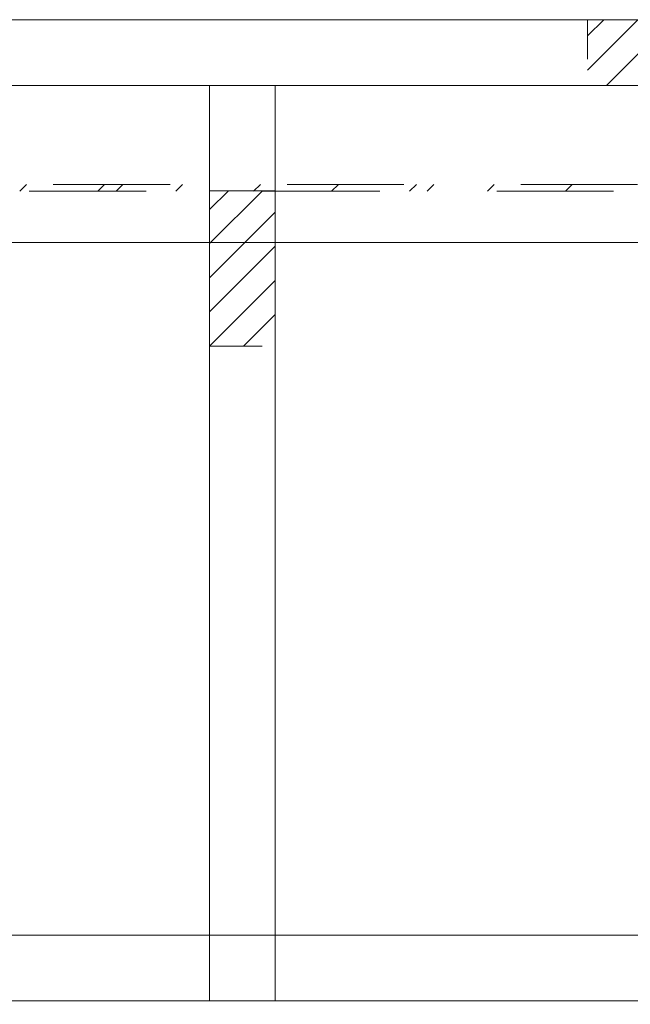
# Model space of a CAD drawing. Header units: inches. Extents: x -416 to -272, y -73 to 47.
# Tile 42 of 206: x -364.34 to -357.38, y -24.73 to -13.51. Entities that reach past the tile are written whole.
import ezdxf

# ---------------------------------------------------------------- set-up
doc = ezdxf.new("R2010")
doc.units = ezdxf.units.IN
doc.header["$LTSCALE"] = 32
doc.header["$MEASUREMENT"] = 0
doc.linetypes.add('Dash Style-1', pattern=[0.083328, 0.041656, -0.041672])
for name, color, linetype, lineweight in [('DashLine', 7, 'Continuous', 13), ('DashLineFill', 7, 'Dash Style-1', 13), ('Drawing', 7, 'Continuous', 18), ('None', 7, 'Continuous', 18), ('SolidLine', 7, 'Continuous', 15)]:
    doc.layers.add(name, color=color, linetype=linetype, lineweight=lineweight)
doc.layers.add('Electrical', color=1, linetype='Dash Style-1', lineweight=15, true_color=0xff0000)
pattern_1 = [(45, (0, 0), (-0.3333333, -0.7222222), [])]

# ---------------------------------------------------------------- blocks, each defined once
blk = doc.blocks.new('Group-20')
at = {"layer": 'DashLineFill', "linetype": 'Continuous', "lineweight": 13}
h = blk.add_hatch(dxfattribs=at)
h.set_pattern_fill('Steel', color=253, style=0, pattern_type=2)
h.set_pattern_definition([(45, (0, 0), (-1.61302, 1.935715), []), (45, (-1.0608, 1.0608), (-0.472346, 0.4167613), [])])
h.paths.add_polyline_path([(-0.047, 0.157), (69.772, 0.157), (69.772, 0.079), (-0.047, 0.079)])
at = {"layer": 'DashLineFill', "flags": 128}
blk.add_lwpolyline([(-0.047, 0.157), (69.772, 0.157), (69.772, 0.079), (-0.047, 0.079)], close=True, dxfattribs=at)
blk = doc.blocks.new('Group-21')
at = {"layer": 'None'}
blk.add_blockref('Group-20', (0, 0), dxfattribs=at)
blk = doc.blocks.new('SL Desktop Screen (2D)')
at = {"layer": 'None'}
blk.add_blockref('Group-21', (0, 0), dxfattribs=at)
at = {"layer": 'Drawing', "color": 0, "flags": 1}
for tag in ['Tag', 'Catalog', 'Custom', 'FinishGroup', 'Discount', 'Item1', 'Item2', 'Item3', 'Item4', 'Item5', 'Item6', 'Item7', 'Item8', 'Item9', 'Item10', 'Item11', 'Item12', 'Item13', 'Item14', 'Item15', 'Item16', 'Item17', 'Item18', 'Item19', 'Item20', 'Item21', 'Item22', 'Item23', 'Item24', 'Item25', 'Option1', 'Option2', 'Option3', 'Option4', 'Option5', 'Option6', 'Option7', 'Option8', 'Option9', 'Option10', 'Option11', 'Option12']:
    blk.add_attdef(tag, (-55.273, -15.371), '', height=0.00709, dxfattribs=at)
blk = doc.blocks.new('Group-83')
at = {"layer": 'DashLine', "flags": 128}
blk.add_lwpolyline([(1.114, -2.559), (70.894, -2.559), (70.894, -30), (1.114, -30)], close=True, dxfattribs=at)
at = {"layer": 'SolidLine', "flags": 128}
blk.add_lwpolyline([(1.114, -2.559), (70.894, -2.559), (70.894, -30), (1.114, -30)], close=True, dxfattribs=at)
blk = doc.blocks.new('Group-84')
at = {"layer": 'Electrical', "linetype": 'Continuous', "lineweight": 5, "true_color": 0xdd0000}
h = blk.add_hatch(dxfattribs=at)
h.set_pattern_fill('ElectricalHatch', color=12, style=0, pattern_type=2)
h.set_pattern_definition(pattern_1)
h.paths.add_polyline_path([(57.923, -0.02), (66.732, -0.02), (66.732, -0.768), (57.923, -0.768)])
h = blk.add_hatch(dxfattribs=at)
h.set_pattern_fill('ElectricalHatch', color=12, style=0, pattern_type=2)
h.set_pattern_definition(pattern_1)
h.paths.add_polyline_path([(53.612, -1.969), (54.36, -1.969), (54.36, -3.74), (53.612, -3.74)])
at = {"layer": 'DashLine', "flags": 128}
for points in [[(53.612, -0.768), (54.36, -0.768), (54.36, -10.453), (53.612, -10.453)], [(18.435, -10.453), (53.612, -10.453), (53.612, -11.201), (18.435, -11.201)], [(54.36, -10.453), (71.26, -10.453), (71.26, -11.201), (54.36, -11.201)]]:
    blk.add_lwpolyline(points, close=True, dxfattribs=at)
at = {"layer": 'Electrical', "flags": 128}
for points in [[(57.923, -0.02), (66.732, -0.02), (66.732, -0.768), (57.923, -0.768)], [(53.612, -1.969), (54.36, -1.969), (54.36, -3.74), (53.612, -3.74)]]:
    blk.add_lwpolyline(points, close=True, dxfattribs=at)
at = {"layer": 'SolidLine', "flags": 128}
for points in [[(0.787, -0.02), (71.26, -0.02), (71.26, -0.768), (0.787, -0.768)], [(0.787, -0.768), (71.26, -0.768), (71.26, -11.201), (0.787, -11.201)]]:
    blk.add_lwpolyline(points, close=True, dxfattribs=at)
blk = doc.blocks.new('Group-86')
at = {"layer": 'None'}
for name in ['Group-84', 'Group-83']:
    blk.add_blockref(name, (0, 0), dxfattribs=at)
blk = doc.blocks.new('SL Credenza Desk (2D)-1')
at = {"layer": 'None'}
blk.add_blockref('Group-86', (0, 0), dxfattribs=at)
at = {"layer": 'Drawing', "color": 0, "flags": 1}
for tag in ['Catalog', 'FinishGroup', 'Custom', 'Discount', 'Tag', 'Item1', 'Item2', 'Item3', 'Item4', 'Item5', 'Item6', 'Item7', 'Item8', 'Item9', 'Item10', 'Item11', 'Item12', 'Item13', 'Item14', 'Item15', 'Item16', 'Item17', 'Item18', 'Item19', 'Item20', 'Item21', 'Item22', 'Item23', 'Item24', 'Item25', 'Option1', 'Option2', 'Option3', 'Option4', 'Option5', 'Option6', 'Option7', 'Option8', 'Option9', 'Option10', 'Option11', 'Option12']:
    blk.add_attdef(tag, (-56.289, -28.999), '', height=0.00709, dxfattribs=at)
blk = doc.blocks.new('Group-87')
at = {"layer": 'Drawing'}
blk.add_blockref('SL Credenza Desk (2D)-1', (-56.328, 1.485), dxfattribs=at)
at = {"layer": 'Drawing', "color": 0, "flags": 1}
for tag in ['Catalog', 'FinishGroup', 'Custom', 'Discount', 'Tag', 'Item1', 'Item2', 'Item3', 'Item4', 'Item5', 'Item6', 'Item7', 'Item8', 'Item9', 'Item10', 'Item11', 'Item12', 'Item13', 'Item14', 'Item15', 'Item16', 'Item17', 'Item18', 'Item19', 'Item20', 'Item21', 'Item22', 'Item23', 'Item24', 'Item25', 'Option1', 'Option2', 'Option3', 'Option4', 'Option5', 'Option6', 'Option7', 'Option8', 'Option9', 'Option10', 'Option11', 'Option12']:
    blk.add_attdef(tag, (-56.289, -28.999), '', height=0.00709, dxfattribs=at)

msp = doc.modelspace()

# ---------------------------------------------------------------- block references
at = {"layer": 'Drawing'}
msp.add_blockref('SL Desktop Screen (2D)', (-414.575, -15.546), dxfattribs=at)

# ---------------------------------------------------------------- next in the draw order: block references
at = {"layer": 'Drawing', "color": 7}
msp.add_blockref('Group-87', (-359.459, -14.977), dxfattribs=at)

doc.saveas('drawing.dxf')
